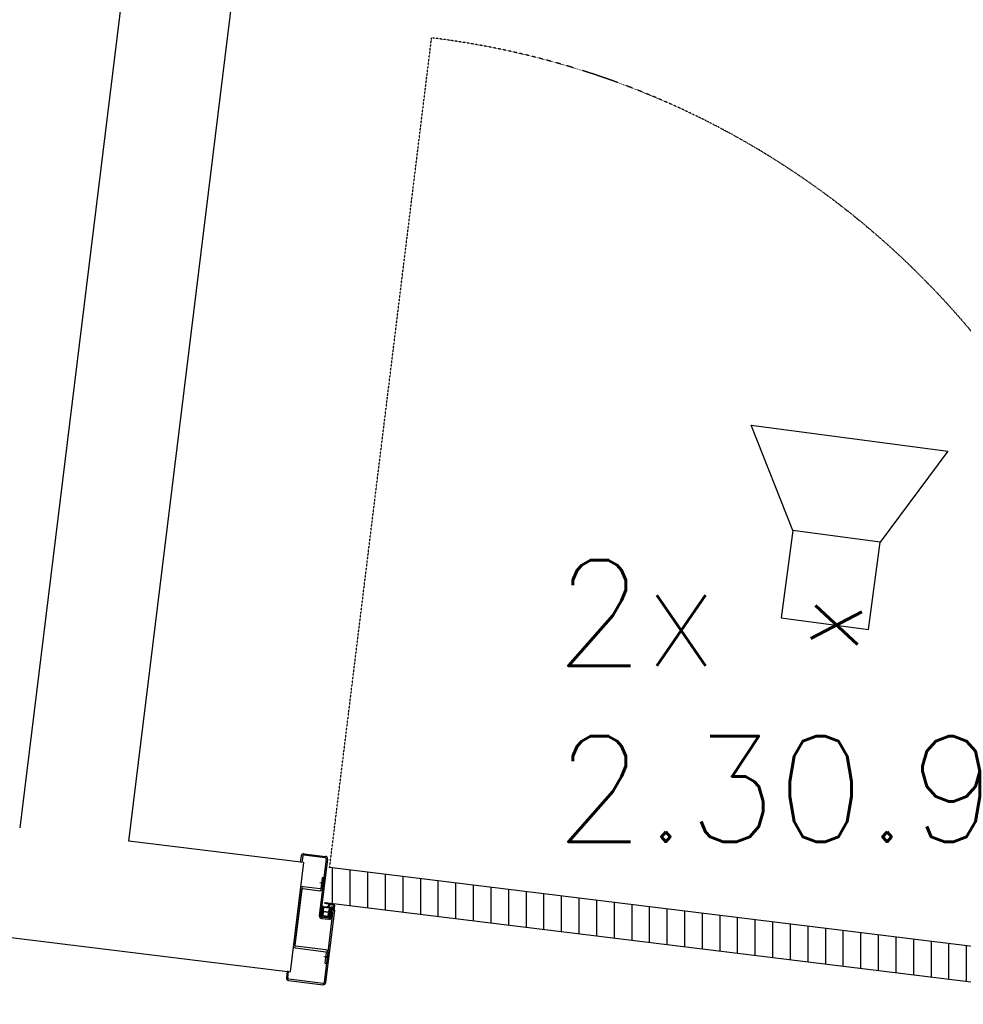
# Model space of a CAD drawing. Header units: millimetres. Extents: x -4577 to 1032787, y -66234 to 201209.
# Tile 214 of 256: x 17620 to 18692, y -7734 to -6615. Entities that reach past the tile are written whole.
import ezdxf
from ezdxf.enums import TextEntityAlignment as Align

# ---------------------------------------------------------------- set-up
doc = ezdxf.new("R2010")
doc.units = ezdxf.units.MM
doc.linetypes.add('510_5_2OG_ELT_1004$0$11-07-22_DS_2OG$0$AUSGEZOGEN', pattern=[0])
doc.linetypes.add('510_5_2OG_ELT_1004$0$11-07-22_DS_2OG$0$STRICHLINIE_S4', pattern=[0.095, 0.06, -0.035])
for name, color, linetype in [('510_5_2OG_ELT_1004$0$11-07-22_DS_2OG$0$2DMitte', 8, '510_5_2OG_ELT_1004$0$11-07-22_DS_2OG$0$AUSGEZOGEN'), ('510_5_2OG_ELT_1004$0$11-07-22_DS_2OG$0$Mieterausbau', 8, '510_5_2OG_ELT_1004$0$11-07-22_DS_2OG$0$AUSGEZOGEN'), ('510_5_2OG_ELT_1004$0$E__FM_SP_3W', 143, 'Continuous')]:
    doc.layers.add(name, color=color, linetype=linetype)
doc.layers.add('510_5_2OG_ELT_1004$0$E__SYM3DPOS', color=2, linetype='Continuous', plot=False)
doc.styles.add('510_5_2OG_ELT_1004$0$Standard', font='simplex.shx')

# ---------------------------------------------------------------- blocks, each defined once
blk = doc.blocks.new('510_5_2OG_ELT_1004$0$I021')
for p, q in [((0.1, 0.05), (0.2125, 0.1125)), ((0.2125, 0.1125), (0.2125, -0.1125)), ((0.1, 0.05), (0, 0.05)), ((0, 0.05), (0, -0.05)), ((0.1, -0.05), (0.1, 0.05)), ((0, -0.05), (0.1, -0.05)), ((0.2125, -0.1125), (0.1, -0.05))]:
    blk.add_line(p, q)
blk = doc.blocks.new('510_5_2OG_ELT_1004$0$11-07-22_DS_2OG$0$LascheTyp2', base_point=(-0.048, 0))
for p, q in [((0.033, 0.0372), (0.033, 0.0027)), ((0.035, 0.0027), (0.035, 0.0372)), ((0.0357, 0.038), (0.048, 0.038)), ((-0.035, 0.0222), (-0.035, 0.0027)), ((-0.033, 0.0027), (-0.033, 0.0222)), ((0.0322, 0.002), (-0.0323, 0.002)), ((-0.0323, 0), (0.0322, 0))]:
    blk.add_line(p, q)
for points in [[(0.048, 0.038), (0.048, 0.04), (0.0357, 0.04)], [(-0.0358, 0.025), (-0.048, 0.025), (-0.048, 0.023), (-0.0358, 0.023)]]:
    blk.add_lwpolyline(points)
for centre, radius, start, end in [((0.0357, 0.0372), 0.00275, 90, 180), ((0.0357, 0.0372), 0.00075, 90, 180), ((0.041, 0.0386), 0.00268, 31.0482, 148.9518), ((-0.0419, 0.0236), 0.00268, 31.0482, 148.9518), ((-0.0358, 0.0222), 0.00275, 0, 90), ((-0.0358, 0.0222), 0.00075, 360, 90), ((-0.0323, 0.0027), 0.00275, 180, 270), ((-0.0323, 0.0027), 0.00075, 180, 270), ((0.0322, 0.0027), 0.00075, 270, 360), ((0.0322, 0.0027), 0.00275, 270, 360)]:
    blk.add_arc(centre, radius, start, end)
at = {"layer": '510_5_2OG_ELT_1004$0$11-07-22_DS_2OG$0$2DMitte'}
for p, q in [((0.041, 0.042), (0.041, 0.036)), ((-0.0419, 0.027), (-0.0419, 0.021))]:
    blk.add_line(p, q, dxfattribs=at)
blk = doc.blocks.new('510_5_2OG_ELT_1004$0$11-07-22_DS_2OG$0$DichtngEinbau', base_point=(-0.0125, -0.005, -0.0044))
for p, q in [((-0.0111, 0.0108), (-0.0111, 0.0115)), ((-0.0107, 0.0115), (-0.0107, 0.0109)), ((-0.0039, 0.0115), (-0.0018, 0.0099)), ((-0.0124, 0.0096), (-0.0111, 0.0108)), ((-0.0124, 0.0074), (-0.0113, 0.0086)), ((-0.0124, 0.0049), (-0.0113, 0.006)), ((-0.0113, 0.0098), (-0.0121, 0.0092)), ((-0.0113, 0.0077), (-0.0121, 0.0071)), ((-0.0113, 0.0051), (-0.0121, 0.0045)), ((-0.0115, 0.0008), (-0.0113, 0.0051)), ((-0.0113, 0.0086), (-0.0113, 0.0098)), ((-0.0113, 0.006), (-0.0113, 0.0077)), ((-0.0084, 0.0002), (-0.0111, 0.0002)), ((-0.0105, 0.0012), (-0.0103, 0.0048)), ((-0.0103, 0.0061), (-0.0103, 0.0096)), ((-0.0038, 0.0009), (-0.0102, 0.0009)), ((-0.0044, 0.0058), (-0.01, 0.0058)), ((-0.01, 0.0051), (-0.0044, 0.0051)), ((-0.0064, -0.0004), (-0.0077, 0)), ((-0.0029, 0.0002), (-0.0062, 0.0002)), ((-0.0039, 0.0101), (-0.0041, 0.0061)), ((-0.0035, 0.0013), (-0.0041, 0.0048)), ((-0.003, 0.0074), (-0.0031, 0.0061)), ((-0.0031, 0.0061), (-0.0023, 0.0042)), ((-0.0027, 0.0021), (-0.0031, 0.0049)), ((-0.0028, 0.0041), (-0.0031, 0.0049)), ((-0.0029, 0.0097), (-0.003, 0.0085)), ((-0.003, 0.0085), (-0.002, 0.007)), ((-0.0024, 0.0068), (-0.003, 0.0074)), ((-0.002, 0.0094), (-0.0029, 0.0097)), ((-0.0125, -0.0012), (-0.0125, -0.0012)), ((-0.0094, -0.0043), (-0.0056, -0.0039)), ((-0.0091, -0.005), (0.001, -0.0039)), ((-0.0046, -0.0038), (0.0005, -0.0032)), ((0.0005, -0.0032), (0.0007, -0.0014)), ((0.0016, -0.0031), (0.0018, 0))]:
    blk.add_line(p, q)
for points in [[(-0.0124, -0.0011), (-0.0123, -0.001), (-0.0122, -0.0009), (-0.0121, -0.0008), (-0.012, -0.0007), (-0.0119, -0.0006), (-0.0119, -0.0005), (-0.0118, -0.0004), (-0.0117, -0.0003), (-0.0117, -0.0002), (-0.0116, 0), (-0.0116, 0.0001), (-0.0115, 0.0002), (-0.0115, 0.0004), (-0.0115, 0.0005), (-0.0115, 0.0006), (-0.0115, 0.0008)], [(-0.0123, -0.0013), (-0.0122, -0.0012), (-0.012, -0.0011), (-0.0119, -0.001), (-0.0118, -0.0009), (-0.0117, -0.0008), (-0.0116, -0.0007), (-0.0115, -0.0006), (-0.0114, -0.0004), (-0.0113, -0.0003), (-0.0112, -0.0001), (-0.0111, 0), (-0.0111, 0.0002)], [(-0.0105, 0.0012), (-0.0105, 0.0012), (-0.0105, 0.0011), (-0.0104, 0.0011), (-0.0104, 0.001), (-0.0104, 0.001), (-0.0103, 0.0009), (-0.0103, 0.0009), (-0.0102, 0.0009), (-0.0102, 0.0009)], [(-0.0077, 0), (-0.0078, 0.0001), (-0.008, 0.0001), (-0.0081, 0.0001), (-0.0082, 0.0001), (-0.0084, 0.0002)], [(-0.0046, -0.0038), (-0.0045, -0.0037), (-0.0044, -0.0036), (-0.0044, -0.0034), (-0.0043, -0.0033), (-0.0042, -0.0032), (-0.0042, -0.0031), (-0.0041, -0.0029), (-0.0041, -0.0028), (-0.0041, -0.0027), (-0.004, -0.0025), (-0.004, -0.0024), (-0.004, -0.0022), (-0.004, -0.0021), (-0.004, -0.0019), (-0.0041, -0.0018), (-0.0041, -0.0017), (-0.0041, -0.0015), (-0.0042, -0.0014), (-0.0042, -0.0013), (-0.0043, -0.0011), (-0.0043, -0.001), (-0.0044, -0.0009), (-0.0045, -0.0008), (-0.0046, -0.0007), (-0.0047, -0.0006), (-0.0048, -0.0005), (-0.0049, -0.0004), (-0.005, -0.0003), (-0.0051, -0.0002), (-0.0052, -0.0001), (-0.0054, -0.0001), (-0.0055, 0), (-0.0056, 0), (-0.0058, 0.0001), (-0.0059, 0.0001), (-0.006, 0.0001), (-0.0062, 0.0002)], [(-0.0038, 0.0009), (-0.0037, 0.0009), (-0.0037, 0.0009), (-0.0036, 0.0009), (-0.0036, 0.001), (-0.0035, 0.001), (-0.0035, 0.0011), (-0.0035, 0.0011), (-0.0035, 0.0012), (-0.0035, 0.0012), (-0.0035, 0.0013)], [(0.0018, 0), (0.0018, 0), (0.0018, 0.0001), (0.0018, 0.0001), (0.0017, 0.0001), (0.0017, 0.0002), (0.0017, 0.0002), (0.0016, 0.0002), (0.0016, 0.0002), (0.0016, 0.0002), (0.0015, 0.0002), (0.0015, 0.0002), (0.0015, 0.0002)], [(-0.0124, -0.0011), (-0.0124, -0.0011), (-0.0125, -0.0011), (-0.0125, -0.0011), (-0.0125, -0.0011), (-0.0125, -0.0011), (-0.0125, -0.0012), (-0.0125, -0.0012), (-0.0125, -0.0012), (-0.0125, -0.0012), (-0.0125, -0.0012), (-0.0125, -0.0013), (-0.0125, -0.0013), (-0.0124, -0.0013), (-0.0124, -0.0013), (-0.0124, -0.0013), (-0.0124, -0.0013), (-0.0124, -0.0013), (-0.0123, -0.0013), (-0.0123, -0.0013)], [(-0.0094, -0.0043), (-0.0095, -0.0043), (-0.0095, -0.0044), (-0.0096, -0.0044), (-0.0096, -0.0045), (-0.0096, -0.0045), (-0.0096, -0.0046), (-0.0096, -0.0046), (-0.0096, -0.0047), (-0.0096, -0.0047), (-0.0096, -0.0048), (-0.0096, -0.0048), (-0.0095, -0.0049), (-0.0095, -0.0049), (-0.0094, -0.0049), (-0.0094, -0.005), (-0.0093, -0.005), (-0.0093, -0.005), (-0.0092, -0.005), (-0.0092, -0.005), (-0.0091, -0.005), (-0.0091, -0.005)], [(-0.0056, -0.0039), (-0.0055, -0.0038), (-0.0054, -0.0037), (-0.0053, -0.0036), (-0.0052, -0.0035), (-0.0052, -0.0034), (-0.0051, -0.0033), (-0.005, -0.0032), (-0.005, -0.0031), (-0.0049, -0.0029), (-0.0049, -0.0028), (-0.0049, -0.0027), (-0.0049, -0.0026), (-0.0049, -0.0024), (-0.0049, -0.0023), (-0.0049, -0.0022), (-0.0049, -0.002), (-0.0049, -0.0019), (-0.0049, -0.0018), (-0.005, -0.0017), (-0.005, -0.0016), (-0.0051, -0.0014), (-0.0051, -0.0013), (-0.0052, -0.0012), (-0.0053, -0.0011), (-0.0054, -0.001), (-0.0055, -0.0009), (-0.0056, -0.0008), (-0.0057, -0.0008), (-0.0058, -0.0007), (-0.0059, -0.0006), (-0.006, -0.0006), (-0.0061, -0.0005), (-0.0062, -0.0005), (-0.0064, -0.0004)], [(0.0007, -0.0014), (0.0007, -0.0014), (0.0007, -0.0013), (0.0007, -0.0013), (0.0006, -0.0013), (0.0006, -0.0013), (0.0006, -0.0012), (0.0006, -0.0012), (0.0006, -0.0012), (0.0005, -0.0012), (0.0005, -0.0012)], [(0.0005, -0.0032), (0.0005, -0.0032), (0.0005, -0.0032), (0.0005, -0.0032), (0.0005, -0.0032), (0.0005, -0.0032)], [(0.001, -0.0039), (0.0011, -0.0038), (0.0011, -0.0038), (0.0012, -0.0037), (0.0013, -0.0037), (0.0013, -0.0036), (0.0014, -0.0035), (0.0015, -0.0034), (0.0015, -0.0033), (0.0015, -0.0032), (0.0015, -0.0032), (0.0016, -0.0031)]]:
    blk.add_lwpolyline(points)
for centre, radius, start, end in [((-0.0109, 0.0115), 0.0002, 0, 180), ((-0.0027, -0.0423), 0.0538, 91.236, 98.5123), ((-0.0123, 0.0094), 0.00025, 140.7288, 305.245), ((-0.0123, 0.0073), 0.00025, 140.7288, 305.245), ((-0.0123, 0.0047), 0.00025, 140.7288, 305.245), ((-0.01, 0.0096), 0.0003, 98.8852, 180), ((-0.01, 0.0061), 0.0003, 180, 270), ((-0.01, 0.0048), 0.0003, 90, 180), ((-0.0032, -0.0334), 0.0439, 91.2931, 98.8852), ((-0.0044, 0.0061), 0.0003, 270, 357.7974), ((-0.0044, 0.0048), 0.0003, 357.7974, 90), ((-0.0042, 0.0102), 0.0003, 357.7974, 91.2931), ((0, 0.0025), 0.00376, 218.6551, 277.7243), ((-0.0025, 0.0042), 0.00025, 199.0115, 3.5277), ((0, 0.0025), 0.00276, 186.3634, 302.309), ((-0.0022, 0.0069), 0.00025, 216.165, 20.6812), ((-0.0019, 0.0097), 0.00025, 253.5154, 58.0316)]:
    blk.add_arc(centre, radius, start, end)
blk = doc.blocks.new('510_5_2OG_ELT_1004')
at = {"layer": '510_5_2OG_ELT_1004$0$11-07-22_DS_2OG$0$Mieterausbau', "linetype": 'Continuous'}
h = blk.add_hatch(dxfattribs=at)
h.set_pattern_fill('SCHRAFFUR_1', color=256, scale=1000, style=0, pattern_type=2)
h.set_pattern_definition([(90, (1895.797, -66891.69), (-40, 5e-15), []), (90, (1875.797, -66891.69), (-40, 5e-15), [])])
h.paths.add_polyline_path([(18910.4, -7734.3), (18915.3, -7694.6), (17972.4, -7578.8), (17967.5, -7618.5)], flags=0)
at = {"layer": '510_5_2OG_ELT_1004$0$11-07-22_DS_2OG$0$Mieterausbau', "linetype": '510_5_2OG_ELT_1004$0$11-07-22_DS_2OG$0$AUSGEZOGEN'}
for p, q in [((18132.3, -3364.8), (17620.4, -7533.5)), ((17744.5, -7548.8), (18256.3, -3380.1)), ((17942.9, -7573.1), (17744.5, -7548.8)), ((17943.3, -7563.1), (17967.7, -7566.1)), ((17943.3, -7563.1), (17967.7, -7566.1)), ((17942.9, -7573.1), (17927.6, -7697.2)), ((17939.4, -7572.7), (17940.3, -7565.5)), ((17939.4, -7572.7), (17940.3, -7565.5)), ((17939.4, -7572.7), (17940.3, -7565.5)), ((17939.4, -7572.7), (17940.3, -7565.5)), ((17940.9, -7572.9), (17939.4, -7572.7)), ((17940.9, -7572.9), (17939.4, -7572.7)), ((17941.8, -7565.7), (17940.9, -7572.9)), ((17941.8, -7565.7), (17940.9, -7572.9)), ((17967.5, -7567.6), (17943.2, -7564.6)), ((17967.5, -7567.6), (17943.2, -7564.6)), ((17968.6, -7569), (17960.6, -7633.5)), ((17970.1, -7569.2), (17962.1, -7633.7)), ((17967.5, -7567.6), (17967.7, -7566.1)), ((17967.5, -7567.6), (17967.7, -7566.1)), ((17967.5, -7567.6), (17967.7, -7566.1)), ((17973.1, -7634.7), (17973.1, -7626.7)), ((17974.5, -7635.2), (17974.6, -7626.9)), ((17976.5, -7627.1), (17978, -7627.3)), ((17406.5, -7633.2), (17927.6, -7697.2)), ((17963, -7636.6), (17971.5, -7637.6)), ((17963.2, -7635.1), (17971.7, -7636.1)), ((17970.1, -7679.7), (17969.2, -7687.2)), ((17970.1, -7679.7), (17969.2, -7687.2)), ((17924.2, -7696.8), (17923.3, -7704)), ((17924.2, -7696.8), (17923.3, -7704)), ((17924.2, -7696.8), (17923.3, -7704)), ((17924.2, -7696.8), (17923.3, -7704)), ((17925.7, -7697), (17924.2, -7696.8)), ((17925.7, -7697), (17924.2, -7696.8)), ((17924.8, -7704.2), (17925.7, -7697)), ((17924.8, -7704.2), (17925.7, -7697)), ((17925.7, -7707), (17964.9, -7711.9)), ((17925.7, -7707), (17964.9, -7711.9)), ((17965.1, -7710.4), (17925.9, -7705.5)), ((17965.1, -7710.4), (17925.9, -7705.5)), ((17966.5, -7709.3), (17967.9, -7709.5)), ((17966.5, -7709.3), (17967.9, -7709.5)), ((17965.1, -7710.4), (17964.9, -7711.9)), ((17965.1, -7710.4), (17964.9, -7711.9)), ((17965.1, -7710.4), (17964.9, -7711.9)), ((17965.1, -7710.4), (17964.9, -7711.9))]:
    blk.add_line(p, q, dxfattribs=at)
at = {"layer": '510_5_2OG_ELT_1004$0$11-07-22_DS_2OG$0$Mieterausbau', "linetype": '510_5_2OG_ELT_1004$0$11-07-22_DS_2OG$0$STRICHLINIE_S4'}
blk.add_line((17972.4, -7578.8), (18088.2, -6635.9), dxfattribs=at)
at = {"layer": '510_5_2OG_ELT_1004$0$11-07-22_DS_2OG$0$Mieterausbau', "linetype": '510_5_2OG_ELT_1004$0$11-07-22_DS_2OG$0$AUSGEZOGEN'}
blk.add_lwpolyline([(17967.5, -7618.5), (18910.4, -7734.3), (18915.3, -7694.6), (17972.4, -7578.8)], dxfattribs=at)
blk.add_lwpolyline([(17976.5, -7627.1), (17978, -7627.3), (17967.9, -7709.5), (17966.5, -7709.3), (17976.5, -7627.1)], close=True, dxfattribs=at)
blk.add_lwpolyline([(17976.5, -7627.1), (17978, -7627.3), (17967.9, -7709.5), (17966.5, -7709.3), (17976.5, -7627.1)], close=True, dxfattribs=at)
at = {"layer": '510_5_2OG_ELT_1004$0$11-07-22_DS_2OG$0$Mieterausbau', "linetype": '510_5_2OG_ELT_1004$0$11-07-22_DS_2OG$0$STRICHLINIE_S4'}
blk.add_arc((17972.4, -7578.8), 950, 353, 83, dxfattribs=at)
at = {"layer": '510_5_2OG_ELT_1004$0$11-07-22_DS_2OG$0$Mieterausbau', "linetype": '510_5_2OG_ELT_1004$0$11-07-22_DS_2OG$0$AUSGEZOGEN'}
for centre, radius, start, end in [((17943, -7565.8), 2.75, 83, 173), ((17943, -7565.8), 2.75, 83, 173), ((17943, -7565.8), 1.25, 83, 173), ((17943, -7565.8), 1.25, 83, 173), ((17967.3, -7568.8), 1.25, 353, 83), ((17967.3, -7568.8), 2.75, 353, 83), ((17975.5, -7627), 2.5, 353, 186.8225), ((17975.5, -7627), 1, 353, 186.8225), ((17963.4, -7633.8), 2.75, 173, 263), ((17963.4, -7633.8), 1.25, 173, 263), ((17971.8, -7634.9), 2.75, 263, 6.8225), ((17971.8, -7634.9), 1.25, 263, 6.8225), ((17926, -7704.3), 2.75, 173, 263), ((17926, -7704.3), 2.75, 173, 263), ((17926, -7704.3), 1.25, 173, 263), ((17926, -7704.3), 1.25, 173, 263), ((17965.2, -7709.1), 2.75, 263, 353), ((17965.2, -7709.1), 2.75, 263, 353), ((17965.2, -7709.1), 1.25, 263, 353), ((17965.2, -7709.1), 1.25, 263, 353)]:
    blk.add_arc(centre, radius, start, end, dxfattribs=at)
at = {"layer": '510_5_2OG_ELT_1004$0$11-07-22_DS_2OG$0$Mieterausbau', "linetype": '510_5_2OG_ELT_1004$0$11-07-22_DS_2OG$0$AUSGEZOGEN', "zscale": 1000}
for name, p, xscale, yscale, rotation in [('510_5_2OG_ELT_1004$0$11-07-22_DS_2OG$0$LascheTyp2', (17941.1, -7587.5), 999.9999999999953, 1000, 263.0000000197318), ('510_5_2OG_ELT_1004$0$11-07-22_DS_2OG$0$DichtngEinbau', (17964.1, -7618.1), 1000.000000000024, -1000, 353.0000000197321), ('510_5_2OG_ELT_1004$0$11-07-22_DS_2OG$0$DichtngEinbau', (17964.1, -7618.1), 1000.000000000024, -1000, 353.0000000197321)]:
    blk.add_blockref(name, p, dxfattribs=dict(at, xscale=xscale, yscale=yscale, rotation=rotation))
at = {"layer": '510_5_2OG_ELT_1004$0$E__FM_SP_3W', "linetype": 'Continuous', "lineweight": 25}
ref = blk.add_blockref('510_5_2OG_ELT_1004$0$I021', (18534.8, -7301.5), dxfattribs=dict(at, xscale=999.9999999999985, yscale=1000, zscale=999.9999999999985, rotation=82.41857096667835))
ref.add_attrib('EC_3DPOS', 'x', dxfattribs={"layer": '510_5_2OG_ELT_1004$0$E__SYM3DPOS', "linetype": 'Continuous', "lineweight": 0, "height": 80, "rotation": 82.4186, "style": '510_5_2OG_ELT_1004$0$Standard'}).set_placement((18534.8, -7301.5), align=Align.MIDDLE)
at = {"layer": '510_5_2OG_ELT_1004$0$E__FM_SP_3W', "linetype": 'Continuous', "lineweight": 25, "insert": (18228.2, -7229.4), "char_height": 120, "width": 2427.901, "attachment_point": 1, "style": '510_5_2OG_ELT_1004$0$Standard'}
blk.add_mtext('2x\\P2.30.9', dxfattribs=at)

msp = doc.modelspace()

# ---------------------------------------------------------------- block references
msp.add_blockref('510_5_2OG_ELT_1004', (0, -0.1))

doc.saveas('drawing.dxf')
